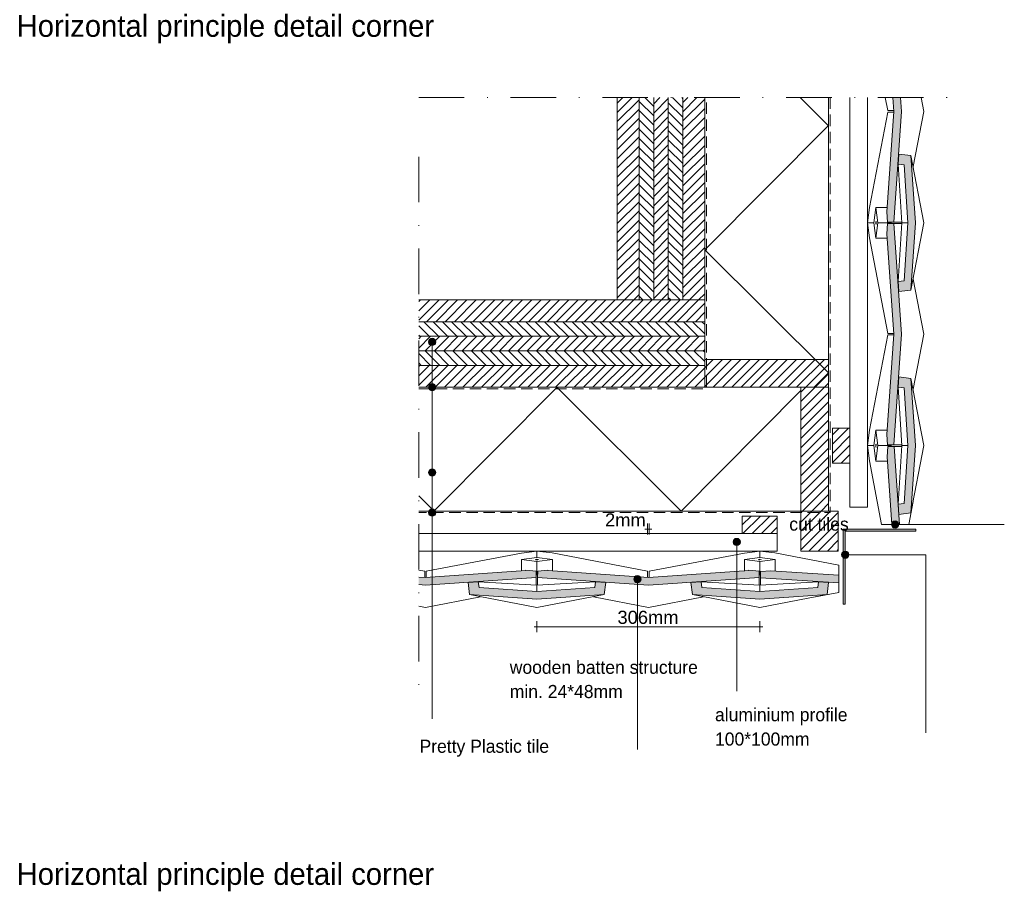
# Paper-space layout 'd-05 principle detail' of a CAD drawing. Header units: millimetres. Extents: x 14 to 195, y 11 to 271.
# Tile 2 of 2: x 18 to 154, y 150 to 271. Entities that reach past the tile are written whole.
import ezdxf
from ezdxf.xclip import XClip

# ---------------------------------------------------------------- set-up
doc = ezdxf.new("R2010")
doc.units = ezdxf.units.MM
doc.header["$MEASUREMENT"] = 0
doc.header["$XCLIPFRAME"] = 0
doc.linetypes.add('B0302', pattern=[12.51, 6.26, -3.125, 0, -3.125])
doc.linetypes.add('B0701', pattern=[2.3412, 1.56, -0.7812])
for name, color, linetype in [('#01', 7, 'Continuous'), ('Dim - 1_50_100', 7, 'Continuous'), ('Info - 1_50_100', 7, 'Continuous'), ('Info - 1_5_10', 7, 'Continuous'), ('Info - Nederlands', 7, 'Continuous')]:
    doc.layers.add(name, color=color, linetype=linetype)
doc.styles.add('GENERATED_STYLE_3', font='Helvetica.ttc')
doc.styles.add('GENERATED_STYLE_4', font='txt')
pattern_1 = [(45, (-468.6999, 560.8864), (-0.6363961, 0.6363961), [])]
pattern_2 = [(315, (-468.6999, 560.8864), (0.6363961, 0.6363961), [])]

# ---------------------------------------------------------------- blocks, each defined once
blk = doc.blocks.new('Drawing_3_2', base_point=(-468.7, 560.89))
at = {"layer": '#01', "linetype": 'Continuous', "lineweight": 0, "true_color": 0xe4e7e8}
for points in [[(137.55, 244.6), (137.52, 244.6), (137.61, 243.18), (138.49, 243.18), (139.54, 258.38), (139.41, 260.28), (138.37, 260.28), (138.5, 258.38)], [(139.19, 252.53), (139.09, 251.13), (139.9, 251.03), (140.43, 243.09), (139.9, 235.14), (139.09, 235.04), (139.19, 233.64), (140.85, 233.85), (141.47, 243.09), (140.85, 252.32)], [(138.5, 227.78), (137.55, 214), (137.52, 214), (137.61, 212.58), (138.49, 212.58), (139.54, 227.78), (138.49, 242.98), (137.61, 242.98), (137.52, 241.56), (137.55, 241.57)], [(139.19, 221.93), (139.09, 220.53), (139.9, 220.43), (140.43, 212.49), (139.9, 204.54), (139.09, 204.44), (139.19, 203.04), (140.85, 203.25), (141.47, 212.49), (140.85, 221.72)], [(137.57, 210.97), (137.59, 210.97), (138.21, 201.65), (139.25, 201.65), (138.54, 212.38), (137.67, 212.38)], [(74.19, 194.38), (73.26, 194.45), (73.26, 193.41), (74.19, 193.34), (89.39, 194.4), (89.39, 195.27), (87.97, 195.37), (87.98, 195.34)], [(104.79, 194.38), (91.01, 195.34), (91.01, 195.37), (89.6, 195.27), (89.59, 194.4), (104.79, 193.34), (119.99, 194.4), (119.99, 195.27), (118.57, 195.37), (118.58, 195.34)], [(121.61, 195.32), (120.19, 195.22), (120.19, 194.34), (130.93, 193.64), (130.93, 194.68), (121.61, 195.29)], [(80.04, 193.7), (80.25, 192.04), (89.49, 191.41), (98.73, 192.04), (98.94, 193.7), (97.54, 193.79), (97.44, 192.99), (89.49, 192.46), (81.54, 192.99), (81.44, 193.79)], [(110.64, 193.7), (110.85, 192.04), (120.09, 191.41), (129.33, 192.04), (129.54, 193.7), (128.14, 193.79), (128.04, 192.99), (120.09, 192.46), (112.14, 192.99), (112.04, 193.79)]]:
    blk.add_hatch(color=254, dxfattribs=at).paths.add_polyline_path(points)
at = {"layer": '#01', "linetype": 'Continuous', "lineweight": 0, "true_color": 0x000000}
for points in [[(74.61, 226.73), (74.65, 226.54), (74.76, 226.38), (74.92, 226.27), (75.11, 226.23), (75.3, 226.27), (75.46, 226.38), (75.57, 226.54), (75.61, 226.73), (75.57, 226.92), (75.46, 227.08), (75.3, 227.19), (75.11, 227.23), (74.92, 227.19), (74.76, 227.08), (74.65, 226.92)], [(74.61, 220.51), (74.65, 220.32), (74.76, 220.16), (74.92, 220.05), (75.11, 220.01), (75.3, 220.05), (75.46, 220.16), (75.57, 220.32), (75.61, 220.51), (75.57, 220.7), (75.46, 220.86), (75.3, 220.97), (75.11, 221.01), (74.92, 220.97), (74.76, 220.86), (74.65, 220.7)], [(74.61, 208.8), (74.65, 208.61), (74.76, 208.45), (74.92, 208.34), (75.11, 208.3), (75.3, 208.34), (75.46, 208.45), (75.57, 208.61), (75.61, 208.8), (75.57, 209), (75.46, 209.16), (75.3, 209.27), (75.11, 209.3), (74.92, 209.27), (74.76, 209.16), (74.65, 209)], [(74.61, 203.29), (74.65, 203.1), (74.76, 202.94), (74.92, 202.83), (75.11, 202.79), (75.3, 202.83), (75.46, 202.94), (75.57, 203.1), (75.61, 203.29), (75.57, 203.48), (75.46, 203.65), (75.3, 203.75), (75.11, 203.79), (74.92, 203.75), (74.76, 203.65), (74.65, 203.48)], [(138.16, 201.65), (138.19, 201.46), (138.3, 201.3), (138.47, 201.19), (138.66, 201.15), (138.85, 201.19), (139.01, 201.3), (139.12, 201.46), (139.16, 201.65), (139.12, 201.84), (139.01, 202.01), (138.85, 202.11), (138.66, 202.15), (138.47, 202.11), (138.3, 202.01), (138.19, 201.84)], [(116.42, 199.26), (116.46, 199.07), (116.57, 198.91), (116.73, 198.8), (116.92, 198.76), (117.12, 198.8), (117.28, 198.91), (117.39, 199.07), (117.42, 199.26), (117.39, 199.46), (117.28, 199.62), (117.12, 199.73), (116.92, 199.76), (116.73, 199.73), (116.57, 199.62), (116.46, 199.46)], [(131.33, 197.51), (131.36, 197.32), (131.47, 197.16), (131.63, 197.05), (131.83, 197.01), (132.02, 197.05), (132.18, 197.16), (132.29, 197.32), (132.33, 197.51), (132.29, 197.7), (132.18, 197.86), (132.02, 197.97), (131.83, 198.01), (131.63, 197.97), (131.47, 197.86), (131.36, 197.7)], [(102.78, 194.15), (102.81, 193.96), (102.92, 193.8), (103.08, 193.69), (103.28, 193.65), (103.47, 193.69), (103.63, 193.8), (103.74, 193.96), (103.78, 194.15), (103.74, 194.34), (103.63, 194.5), (103.47, 194.61), (103.28, 194.65), (103.08, 194.61), (102.92, 194.5), (102.81, 194.34)]]:
    blk.add_hatch(color=18, dxfattribs=at).paths.add_polyline_path(points)
at = {"layer": 'Info - 1_50_100', "linetype": 'Continuous', "lineweight": 0, "true_color": 0x000000}
h = blk.add_hatch(dxfattribs=at)
h.set_pattern_fill('310_Naaldhout__01__0002', color=18, style=0, pattern_type=2)
h.set_pattern_definition(pattern_1)
h.paths.add_polyline_path([(103.53, 260.28), (100.53, 260.28), (100.53, 232.51), (103.53, 232.51)])
h = blk.add_hatch(dxfattribs=at)
h.set_pattern_fill('310_Naaldhout__02__0002', color=18, style=0, pattern_type=2)
h.set_pattern_definition(pattern_2)
h.paths.add_polyline_path([(105.53, 260.28), (103.53, 260.28), (103.53, 232.51), (105.53, 232.51)])
h = blk.add_hatch(dxfattribs=at)
h.set_pattern_fill('310_Naaldhout__01__0002', color=18, style=0, pattern_type=2)
h.set_pattern_definition(pattern_1)
h.paths.add_polyline_path([(107.53, 260.28), (105.53, 260.28), (105.53, 232.51), (107.53, 232.51)])
h = blk.add_hatch(dxfattribs=at)
h.set_pattern_fill('310_Naaldhout__02__0002', color=18, style=0, pattern_type=2)
h.set_pattern_definition(pattern_2)
h.paths.add_polyline_path([(109.53, 260.28), (107.53, 260.28), (107.53, 232.51), (109.53, 232.51)])
h = blk.add_hatch(dxfattribs=at)
h.set_pattern_fill('310_Naaldhout__01__0002', color=18, style=0, pattern_type=2)
h.set_pattern_definition(pattern_1)
h.paths.add_polyline_path([(112.53, 260.28), (109.53, 260.28), (109.53, 232.51), (112.53, 232.51)])
h = blk.add_hatch(dxfattribs=at)
h.set_pattern_fill('415_Isolatie_ruit_0002', color=18, style=0, pattern_type=2)
h.set_pattern_definition([(45.15, (112.526, 273.293), (-16.97, 16.881), []), (135.15, (112.526, 273.293), (16.97, 17.06), [])])
h.paths.add_polyline_path([(129.53, 260.28), (112.53, 260.28), (112.53, 220.51), (129.53, 220.51)])
h = blk.add_hatch(dxfattribs=at)
h.set_pattern_fill('310_Naaldhout__01__0002', color=18, style=0, pattern_type=2)
h.set_pattern_definition(pattern_1)
h.paths.add_polyline_path([(112.53, 232.51), (73.26, 232.51), (73.26, 229.51), (112.53, 229.51)])
h = blk.add_hatch(dxfattribs=at)
h.set_pattern_fill('310_Naaldhout__02__0002', color=18, style=0, pattern_type=2)
h.set_pattern_definition(pattern_2)
h.paths.add_polyline_path([(112.53, 229.51), (73.26, 229.51), (73.26, 227.51), (112.53, 227.51)])
h = blk.add_hatch(dxfattribs=at)
h.set_pattern_fill('310_Naaldhout__01__0002', color=18, style=0, pattern_type=2)
h.set_pattern_definition(pattern_1)
h.paths.add_polyline_path([(112.53, 227.51), (73.26, 227.51), (73.26, 225.51), (112.53, 225.51)])
h = blk.add_hatch(dxfattribs=at)
h.set_pattern_fill('310_Naaldhout__02__0002', color=18, style=0, pattern_type=2)
h.set_pattern_definition(pattern_2)
h.paths.add_polyline_path([(112.53, 225.51), (73.26, 225.51), (73.26, 223.51), (112.53, 223.51)])
h = blk.add_hatch(dxfattribs=at)
h.set_pattern_fill('310_Naaldhout__01__0002', color=18, style=0, pattern_type=2)
h.set_pattern_definition(pattern_1)
h.paths.add_polyline_path([(112.53, 223.51), (73.26, 223.51), (73.26, 220.51), (112.53, 220.51)])
h = blk.add_hatch(dxfattribs=at)
h.set_pattern_fill('310_Naaldhout__01__0002', color=18, style=0, pattern_type=2)
h.set_pattern_definition(pattern_1)
h.paths.add_polyline_path([(112.53, 220.51), (129.53, 220.51), (129.53, 224.31), (112.53, 224.31)])
h = blk.add_hatch(dxfattribs=at)
h.set_pattern_fill('415_Isolatie_ruit_0002', color=18, style=0, pattern_type=2)
h.set_pattern_definition([(135.15, (75.343, 203.51), (16.881, 16.97), []), (225.15, (75.343, 203.51), (-17.06, 16.97), [])])
h.paths.add_polyline_path([(125.73, 220.51), (73.26, 220.51), (73.26, 203.51), (125.73, 203.51)])
h = blk.add_hatch(dxfattribs=at)
h.set_pattern_fill('310_Naaldhout__01__0002', color=18, style=0, pattern_type=2)
h.set_pattern_definition(pattern_1)
h.paths.add_polyline_path([(129.53, 203.51), (129.53, 220.51), (125.73, 220.51), (125.73, 203.51)])
blk.add_hatch(color=18, dxfattribs=at).paths.add_polyline_path([(131.83, 190.73), (131.83, 200.73), (141.53, 200.73), (141.53, 201.03), (131.53, 201.03), (131.53, 190.73)])
at = {"layer": 'Info - 1_5_10', "linetype": 'Continuous', "lineweight": 0, "true_color": 0x99a3a6}
h = blk.add_hatch(dxfattribs=at)
h.set_pattern_fill('310_Naaldhout__01__0002', color=253, style=0, pattern_type=2)
h.set_pattern_definition(pattern_1)
h.paths.add_polyline_path([(132.47, 214.89), (130.07, 214.89), (130.07, 210.09), (132.47, 210.09)])
h = blk.add_hatch(dxfattribs=at)
h.set_pattern_fill('310_Naaldhout__01__0002', color=253, style=0, pattern_type=2)
h.set_pattern_definition(pattern_1)
h.paths.add_polyline_path([(117.69, 200.41), (122.49, 200.41), (122.49, 202.81), (117.69, 202.81)])
h = blk.add_hatch(dxfattribs=at)
h.set_pattern_fill('310_Naaldhout__01__0002', color=253, style=0, pattern_type=2)
h.set_pattern_definition(pattern_1)
h.paths.add_polyline_path([(125.73, 203.51), (125.73, 198.01), (130.86, 198.01), (130.86, 203.51)])
at = {"layer": '#01', "color": 9, "linetype": 'Continuous', "lineweight": 0}
for p, q in [((137.66, 258.49), (137.32, 260.28)), ((142.25, 260.28), (142.62, 258.38)), ((135.14, 245.21), (137.66, 258.29)), ((138.5, 258.49), (137.66, 258.49)), ((137.66, 258.29), (138.51, 258.29)), ((142.62, 258.38), (141.16, 250.83)), ((140.85, 252.32), (142.63, 243.09)), ((139.57, 243.09), (139.09, 251.13)), ((134.88, 243.09), (135.14, 245.21)), ((136.04, 245.2), (135.77, 243.09)), ((137.59, 245.21), (136.04, 245.2)), ((136.3, 243.09), (136.04, 245.2)), ((135.14, 241.01), (134.88, 243.09)), ((135.77, 243.09), (134.88, 243.09)), ((135.77, 243.09), (136.04, 240.97)), ((136.02, 243.23), (136.01, 243.09)), ((136.01, 243.09), (136.02, 242.94)), ((136.04, 243.28), (136.02, 243.23)), ((136.02, 242.94), (136.04, 242.89)), ((136.06, 243.23), (136.04, 243.28)), ((136.04, 240.97), (136.3, 243.09)), ((136.04, 242.89), (136.06, 242.94)), ((136.06, 243.09), (136.06, 243.23)), ((136.06, 242.94), (136.06, 243.09)), ((138.15, 243.09), (136.3, 243.09)), ((138.13, 243.18), (138.15, 243.09)), ((138.15, 243.09), (138.13, 242.98)), ((138.49, 243.18), (139.57, 243.18)), ((138.49, 242.98), (139.57, 242.98)), ((139.09, 235.04), (139.57, 243.09)), ((139.57, 243.09), (140.43, 243.09)), ((142.63, 243.09), (140.85, 233.85)), ((137.66, 227.89), (135.14, 241.01)), ((136.04, 240.97), (137.59, 240.97)), ((141.17, 235.34), (142.62, 227.78)), ((135.14, 214.61), (137.66, 227.69)), ((138.5, 227.89), (137.66, 227.89)), ((137.66, 227.69), (138.51, 227.69)), ((142.62, 227.78), (141.16, 220.23)), ((75.11, 226.23), (75.11, 181.21)), ((140.85, 221.72), (142.63, 212.49)), ((139.57, 212.49), (139.09, 220.53)), ((75.11, 220.01), (75.11, 174.99)), ((134.88, 212.49), (135.14, 214.61)), ((136.04, 214.6), (135.77, 212.49)), ((137.62, 214.61), (136.04, 214.6)), ((136.3, 212.49), (136.04, 214.6)), ((135.14, 210.41), (134.88, 212.49)), ((135.77, 212.49), (134.88, 212.49)), ((135.77, 212.49), (136.04, 210.37)), ((136.02, 212.63), (136.01, 212.49)), ((136.01, 212.49), (136.02, 212.34)), ((136.04, 212.68), (136.02, 212.63)), ((136.02, 212.34), (136.04, 212.29)), ((136.06, 212.63), (136.04, 212.68)), ((136.04, 210.37), (136.3, 212.49)), ((136.04, 212.29), (136.06, 212.34)), ((136.06, 212.49), (136.06, 212.63)), ((138.15, 212.49), (136.3, 212.49)), ((138.13, 212.58), (138.15, 212.49)), ((138.15, 212.49), (138.13, 212.38)), ((138.49, 212.58), (139.57, 212.58)), ((138.54, 212.38), (139.55, 212.38)), ((139.09, 204.44), (139.57, 212.49)), ((139.57, 212.49), (140.43, 212.49)), ((142.63, 212.49), (140.85, 203.25)), ((136.82, 201.65), (135.14, 210.41)), ((136.04, 210.37), (137.63, 210.37)), ((75.11, 208.3), (75.11, 183.4)), ((141.15, 204.81), (140.54, 201.65)), ((75.11, 202.79), (75.11, 174.99)), ((138.21, 201.65), (136.82, 201.65)), ((140.54, 201.65), (138.21, 201.65)), ((139.16, 201.65), (153.66, 201.65)), ((116.92, 198.76), (116.92, 178.79)), ((87.37, 197.74), (74.29, 195.23)), ((89.49, 198.01), (87.37, 197.74)), ((91.56, 197.75), (89.49, 198.01)), ((89.49, 197.12), (89.49, 198.01)), ((104.69, 195.23), (91.56, 197.75)), ((117.97, 197.74), (104.89, 195.23)), ((120.09, 198.01), (117.97, 197.74)), ((122.16, 197.75), (120.09, 198.01)), ((120.09, 197.12), (120.09, 198.01)), ((130.93, 196.07), (122.16, 197.75)), ((87.37, 196.85), (89.49, 197.12)), ((87.37, 195.3), (87.37, 196.85)), ((89.49, 196.58), (87.37, 196.85)), ((89.29, 196.85), (89.35, 196.87)), ((89.35, 196.83), (89.29, 196.85)), ((89.35, 196.87), (89.49, 196.88)), ((89.49, 196.82), (89.35, 196.83)), ((89.49, 197.12), (91.61, 196.85)), ((89.49, 196.88), (89.63, 196.87)), ((91.61, 196.85), (89.49, 196.58)), ((89.63, 196.83), (89.49, 196.82)), ((89.49, 194.74), (89.49, 196.58)), ((89.63, 196.87), (89.69, 196.85)), ((89.69, 196.85), (89.63, 196.83)), ((91.61, 196.85), (91.61, 195.3)), ((117.97, 196.85), (120.09, 197.12)), ((117.97, 195.27), (117.97, 196.85)), ((120.09, 196.58), (117.97, 196.85)), ((119.89, 196.85), (119.95, 196.87)), ((119.95, 196.83), (119.89, 196.85)), ((119.95, 196.87), (120.09, 196.88)), ((120.09, 196.82), (119.95, 196.83)), ((120.09, 197.12), (122.21, 196.85)), ((120.09, 196.88), (120.23, 196.87)), ((122.21, 196.85), (120.09, 196.58)), ((120.09, 194.74), (120.09, 196.58)), ((120.23, 196.87), (120.29, 196.85)), ((120.29, 196.85), (120.23, 196.83)), ((122.21, 196.85), (122.21, 195.25)), ((130.93, 194.68), (130.93, 196.07)), ((74.09, 195.23), (73.26, 195.39)), ((74.09, 194.39), (74.09, 195.23)), ((74.29, 195.23), (74.29, 194.38)), ((89.39, 194.76), (89.49, 194.74)), ((89.49, 194.74), (89.59, 194.76)), ((104.69, 194.39), (104.69, 195.23)), ((104.89, 195.23), (104.89, 194.38)), ((119.99, 194.76), (120.09, 194.74)), ((120.09, 194.74), (120.19, 194.76)), ((130.93, 192.34), (130.93, 194.68)), ((89.49, 193.31), (81.44, 193.79)), ((89.39, 194.4), (89.39, 193.32)), ((97.54, 193.79), (89.49, 193.31)), ((89.59, 194.4), (89.59, 193.32)), ((103.28, 193.65), (103.28, 170.78)), ((120.09, 193.31), (112.04, 193.79)), ((119.99, 194.4), (119.99, 193.32)), ((128.14, 193.79), (120.09, 193.31)), ((120.2, 194.35), (120.2, 193.33)), ((80.25, 192.04), (89.49, 190.25)), ((89.49, 193.31), (89.49, 192.46)), ((89.49, 190.25), (98.73, 192.04)), ((110.85, 192.04), (120.09, 190.25)), ((120.09, 193.31), (120.09, 192.46)), ((120.09, 190.25), (129.33, 192.04)), ((127.76, 191.73), (130.93, 192.34)), ((74.19, 190.27), (81.75, 191.72)), ((97.24, 191.72), (104.79, 190.27)), ((104.79, 190.27), (112.35, 191.72)), ((73.26, 190.45), (74.19, 190.27))]:
    blk.add_line(p, q, dxfattribs=at)
at = {"layer": '#01', "color": 2, "linetype": 'Continuous', "lineweight": 0}
for p, q in [((138.37, 260.28), (138.5, 258.38)), ((139.54, 258.38), (139.41, 260.28)), ((138.5, 258.38), (137.55, 244.6)), ((138.49, 243.18), (139.54, 258.38)), ((139.19, 252.53), (139.09, 251.13)), ((140.85, 252.32), (139.19, 252.53)), ((141.47, 243.09), (140.85, 252.32)), ((139.09, 251.13), (139.9, 251.03)), ((139.9, 251.03), (140.43, 243.09)), ((137.55, 244.6), (137.52, 244.6)), ((137.52, 244.6), (137.61, 243.18)), ((137.61, 242.98), (137.52, 241.56)), ((137.61, 243.18), (138.49, 243.18)), ((138.49, 242.98), (137.61, 242.98)), ((139.54, 227.78), (138.49, 242.98)), ((140.43, 243.09), (139.9, 235.14)), ((140.85, 233.85), (141.47, 243.09)), ((137.52, 241.56), (137.55, 241.57)), ((137.55, 241.57), (138.5, 227.78)), ((139.9, 235.14), (139.09, 235.04)), ((139.09, 235.04), (139.19, 233.64)), ((139.19, 233.64), (140.85, 233.85)), ((138.5, 227.78), (137.55, 214)), ((138.49, 212.58), (139.54, 227.78)), ((139.19, 221.93), (139.09, 220.53)), ((140.85, 221.72), (139.19, 221.93)), ((141.47, 212.49), (140.85, 221.72)), ((139.09, 220.53), (139.9, 220.43)), ((139.9, 220.43), (140.43, 212.49)), ((137.55, 214), (137.52, 214)), ((137.52, 214), (137.61, 212.58)), ((137.67, 212.38), (137.57, 210.97)), ((137.61, 212.58), (138.49, 212.58)), ((138.54, 212.38), (137.67, 212.38)), ((139.25, 201.65), (138.54, 212.38)), ((140.43, 212.49), (139.9, 204.54)), ((140.85, 203.25), (141.47, 212.49)), ((137.57, 210.97), (137.59, 210.97)), ((137.59, 210.97), (138.21, 201.65)), ((139.9, 204.54), (139.09, 204.44)), ((139.09, 204.44), (139.19, 203.04)), ((139.19, 203.04), (140.85, 203.25)), ((74.19, 194.38), (87.98, 195.34)), ((87.98, 195.34), (87.97, 195.37)), ((87.97, 195.37), (89.39, 195.27)), ((89.39, 195.27), (89.39, 194.4)), ((89.59, 194.4), (89.6, 195.27)), ((89.6, 195.27), (91.01, 195.37)), ((91.01, 195.37), (91.01, 195.34)), ((91.01, 195.34), (104.79, 194.38)), ((104.79, 194.38), (118.58, 195.34)), ((118.58, 195.34), (118.57, 195.37)), ((118.57, 195.37), (119.99, 195.27)), ((119.99, 195.27), (119.99, 194.4)), ((120.19, 195.22), (121.61, 195.32)), ((120.19, 194.34), (120.19, 195.22)), ((121.61, 195.32), (121.61, 195.29)), ((121.61, 195.29), (130.93, 194.68)), ((73.26, 194.45), (74.19, 194.38)), ((74.19, 193.34), (73.26, 193.41)), ((89.39, 194.4), (74.19, 193.34)), ((80.04, 193.7), (81.44, 193.79)), ((80.25, 192.04), (80.04, 193.7)), ((81.44, 193.79), (81.54, 192.99)), ((104.79, 193.34), (89.59, 194.4)), ((97.44, 192.99), (97.54, 193.79)), ((97.54, 193.79), (98.94, 193.7)), ((98.94, 193.7), (98.73, 192.04)), ((119.99, 194.4), (104.79, 193.34)), ((110.64, 193.7), (112.04, 193.79)), ((110.85, 192.04), (110.64, 193.7)), ((112.04, 193.79), (112.14, 192.99)), ((130.93, 193.64), (120.19, 194.34)), ((128.04, 192.99), (128.14, 193.79)), ((128.14, 193.79), (129.54, 193.7)), ((129.54, 193.7), (129.33, 192.04)), ((89.49, 191.41), (80.25, 192.04)), ((81.54, 192.99), (89.49, 192.46)), ((89.49, 192.46), (97.44, 192.99)), ((98.73, 192.04), (89.49, 191.41)), ((120.09, 191.41), (110.85, 192.04)), ((112.14, 192.99), (120.09, 192.46)), ((120.09, 192.46), (128.04, 192.99)), ((129.33, 192.04), (120.09, 191.41))]:
    blk.add_line(p, q, dxfattribs=at)
at = {"layer": '#01', "color": 2, "linetype": 'B0701', "lineweight": 0, "flags": 128}
for points in [[(129.73, 260.28), (129.73, 203.29), (73.26, 203.29)], [(73.26, 220.31), (112.77, 220.31), (112.77, 260.28)]]:
    blk.add_lwpolyline(points, dxfattribs=at)
at = {"layer": '#01', "color": 9, "linetype": 'Continuous', "lineweight": 0, "flags": 128}
blk.add_lwpolyline([(132.33, 197.51), (142.87, 197.51), (142.87, 173.07)], dxfattribs=at)
at = {"layer": '#01', "color": 1, "linetype": 'Continuous', "lineweight": 0}
for centre in [(75.11, 226.73), (75.11, 220.51), (75.11, 208.8), (75.11, 203.29), (138.66, 201.65), (116.92, 199.26), (131.83, 197.51), (103.28, 194.15)]:
    blk.add_circle(centre, 0.5, dxfattribs=at)
at = {"layer": 'Dim - 1_50_100', "color": 1, "linetype": 'Continuous', "lineweight": 0}
for p, q in [((104.69, 200.28), (104.69, 201.78)), ((104.89, 200.28), (104.89, 201.78)), ((104.29, 201.03), (104.69, 201.03)), ((104.69, 201.03), (104.89, 201.03)), ((104.89, 201.03), (105.29, 201.03)), ((89.49, 186.88), (89.49, 188.38)), ((120.09, 186.88), (120.09, 188.38)), ((89.09, 187.63), (89.49, 187.63)), ((89.49, 187.63), (120.09, 187.63)), ((120.09, 187.63), (120.49, 187.63))]:
    blk.add_line(p, q, dxfattribs=at)
at = {"layer": 'Info - 1_50_100', "color": 9, "linetype": 'Continuous', "lineweight": 0, "flags": 128}
for points in [[(103.53, 260.28), (103.53, 232.51), (100.53, 232.51), (100.53, 260.28)], [(105.53, 260.28), (105.53, 232.51), (103.53, 232.51), (103.53, 260.28)], [(107.53, 260.28), (107.53, 232.51), (105.53, 232.51), (105.53, 260.28)], [(109.53, 260.28), (109.53, 232.51), (107.53, 232.51), (107.53, 260.28)], [(112.53, 260.28), (112.53, 232.51), (109.53, 232.51), (109.53, 260.28)], [(132.47, 260.28), (132.47, 204.03), (134.87, 204.03), (134.87, 260.28)], [(73.26, 232.51), (112.53, 232.51), (112.53, 229.51), (73.26, 229.51)], [(73.26, 229.51), (112.53, 229.51), (112.53, 227.51), (73.26, 227.51)], [(73.26, 227.51), (112.53, 227.51), (112.53, 225.51), (73.26, 225.51)], [(73.26, 225.51), (112.53, 225.51), (112.53, 223.51), (73.26, 223.51)], [(73.26, 223.51), (112.53, 223.51), (112.53, 220.51), (73.26, 220.51)], [(73.26, 200.41), (122.49, 200.41), (122.49, 198.01), (73.26, 198.01)]]:
    blk.add_lwpolyline(points, dxfattribs=at)
at = {"layer": 'Info - 1_50_100', "color": 1, "linetype": 'Continuous', "lineweight": 0, "flags": 128}
for points in [[(129.53, 260.28), (129.53, 220.51), (112.53, 220.51), (112.53, 260.28)], [(73.26, 220.51), (125.73, 220.51), (125.73, 203.51), (73.26, 203.51)]]:
    blk.add_lwpolyline(points, dxfattribs=at)
at = {"layer": 'Info - 1_50_100', "color": 4, "linetype": 'Continuous', "lineweight": 0, "flags": 128}
blk.add_lwpolyline([(73.26, 232.51), (112.53, 232.51), (112.53, 220.51), (73.26, 220.51)], dxfattribs=at)
at = {"layer": 'Info - 1_50_100', "color": 2, "linetype": 'Continuous', "lineweight": 0, "flags": 128}
for points in [[(112.53, 220.51), (112.53, 224.31), (129.53, 224.31), (129.53, 220.51)], [(129.53, 203.51), (125.73, 203.51), (125.73, 220.51), (129.53, 220.51)]]:
    blk.add_lwpolyline(points, close=True, dxfattribs=at)
at = {"layer": 'Info - 1_50_100', "color": 9, "linetype": 'Continuous', "lineweight": 0, "flags": 128}
blk.add_lwpolyline([(131.83, 190.73), (131.83, 200.73), (141.53, 200.73), (141.53, 201.03), (131.53, 201.03), (131.53, 190.73)], close=True, dxfattribs=at)
at = {"layer": 'Info - 1_5_10', "color": 4, "linetype": 'Continuous', "lineweight": 0, "flags": 128}
for points in [[(132.47, 214.89), (130.07, 214.89), (130.07, 210.09), (132.47, 210.09)], [(117.69, 200.41), (117.69, 202.81), (122.49, 202.81), (122.49, 200.41)], [(125.73, 203.51), (125.73, 198.01), (130.86, 198.01), (130.86, 203.51)]]:
    blk.add_lwpolyline(points, close=True, dxfattribs=at)
at = {"layer": 'Dim - 1_50_100', "color": 2, "linetype": 'Continuous', "lineweight": 0, "char_height": 1.8, "attachment_point": 7, "style": 'GENERATED_STYLE_3'}
for s, insert, width in [('\\A1;{\\pql;\\fHelvetica|b0|i0|c0|p0;\\W1.000000;2mm}', (98.84, 201.39), 5.6469), ('\\A1;{\\pql;\\fHelvetica|b0|i0|c0|p0;\\W1.000000;306mm}', (100.55, 187.99), 8.4735)]:
    blk.add_mtext(s, dxfattribs=dict(at, insert=insert, width=width))
at = {"layer": 'Info - Nederlands', "color": 2, "linetype": 'Continuous', "lineweight": 0, "char_height": 1.8, "attachment_point": 4, "style": 'GENERATED_STYLE_4'}
for s, insert in [('\\A1;{\\pql;\\fWork Sans|b0|i0|c0|p0;\\W1.000000;cut tiles}', (124.14, 201.7)), ('\\A1;{\\pql;\\fWork Sans|b0|i0|c0|p0;\\W1.000000;Pretty Plastic tile}', (73.37, 170.94))]:
    blk.add_mtext(s, dxfattribs=dict(at, insert=insert))
for s, insert, line_spacing_factor in [('\\A1;{\\pql;\\fWork Sans|b0|i0|c0|p0;\\W1.000000;wall\\P\\pql;\\fWork Sans|b0|i0|c0|p0;\\W1.000000;vapour barrier\\P\\pql;\\fWork Sans|b0|i0|c0|p0;\\C9;\\H1.000060x;\\W1.000000;insulation\\P\\pql;\\fWork Sans|b0|i0|c0|p0;\\C2;\\H0.999940x;\\W1.000000;waterproof membrane}', (45.18, 178.07), 1.064799), ('\\A1;{\\pql;\\fWork Sans|b0|i0|c0|p0;\\W1.000000;wooden batten structure\\P\\pql;\\fWork Sans|b0|i0|c0|p0;\\W1.000000;min. 24*48mm}', (85.76, 180.38), 1.110307), ('\\A1;{\\pql;\\fWork Sans|b0|i0|c0|p0;\\W1.000000;aluminium profile\\P\\pql;\\fWork Sans|b0|i0|c0|p0;\\W1.000000;100*100mm}', (113.94, 173.86), 1.115522)]:
    blk.add_mtext(s, dxfattribs=dict(at, insert=insert, line_spacing_factor=line_spacing_factor))

psp = doc.layouts.new('d-05 principle detail')

# ---------------------------------------------------------------- linework, layer by layer
at = {"layer": '#01', "color": 2, "linetype": 'B0302', "lineweight": 0}
for p, q in [((73.26, 260.28), (148.69, 260.28)), ((73.26, 252.16), (73.26, 177.16))]:
    psp.add_line(p, q, dxfattribs=at)

# ---------------------------------------------------------------- block references
at = {"color": 4, "linetype": 'Continuous', "lineweight": 0}
ref = psp.add_blockref('Drawing_3_2', (-468.7, 560.89), dxfattribs=at)
XClip(ref).set_block_clipping_path([(73.261428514, 149.016490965), (189.3857571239, 260.2781041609)])

# ---------------------------------------------------------------- texts
at = {"layer": 'Info - 1_5_10', "color": 9, "linetype": 'Continuous', "lineweight": 0, "insert": (18.06, 267.72), "char_height": 3, "attachment_point": 7, "style": 'GENERATED_STYLE_4'}
psp.add_mtext('\\A1;{\\pql;\\fWork Sans|b0|i0|c0|p0;\\W1.000000;Horizontal principle detail corner}', dxfattribs=at)
at = {"layer": 'Info - 1_5_10', "color": 2, "linetype": 'Continuous', "lineweight": 0, "insert": (18.06, 151.27), "char_height": 3, "attachment_point": 7, "style": 'GENERATED_STYLE_4'}
psp.add_mtext('\\A1;{\\pql;\\fWork Sans|b0|i0|c0|p0;\\W1.000000;Horizontal principle detail corner}', dxfattribs=at)

doc.saveas('drawing.dxf')
